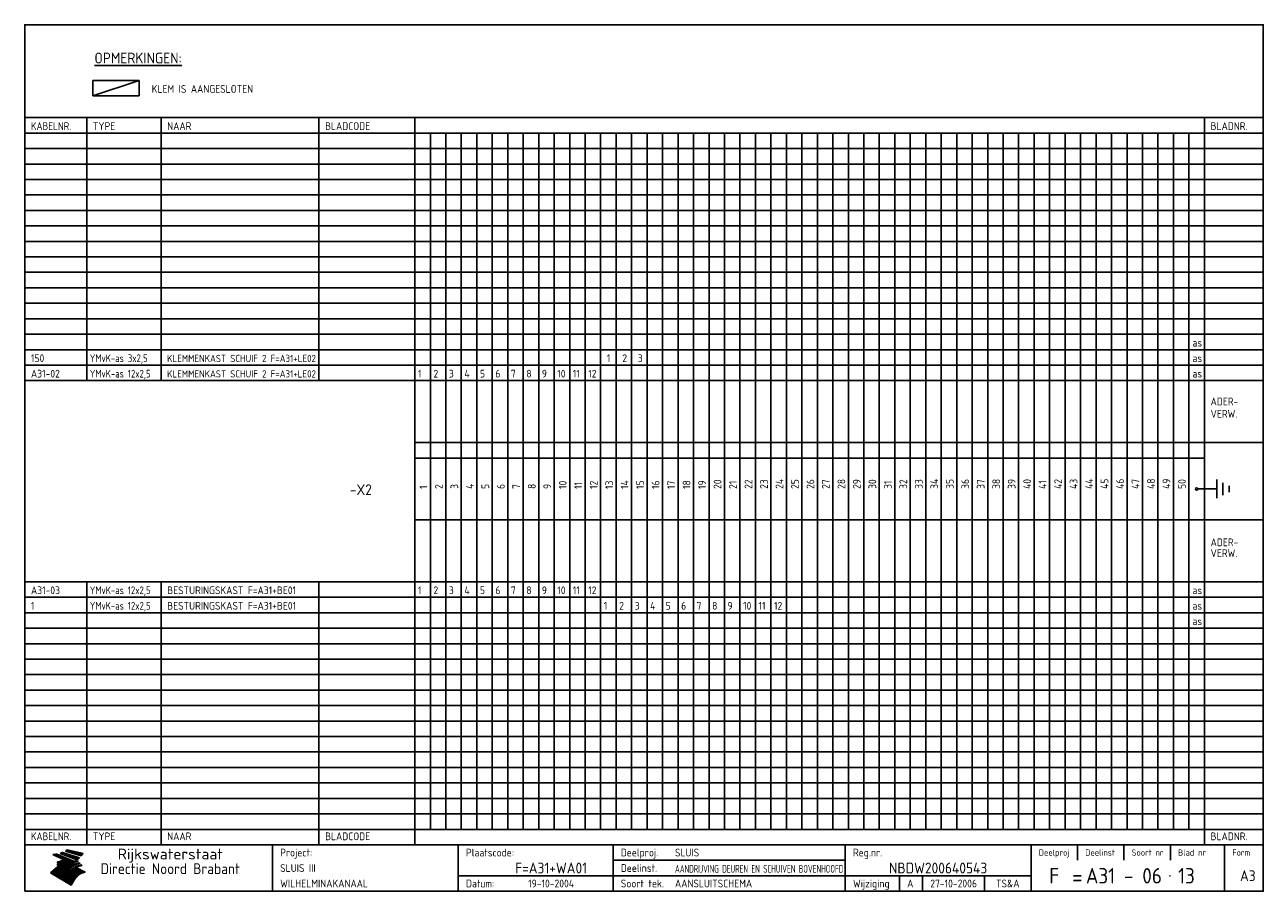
# Model space of a CAD drawing. Extents: x 10 to 410, y 10 to 290.
import ezdxf
from ezdxf.enums import TextEntityAlignment as Align

# ---------------------------------------------------------------- set-up
doc = ezdxf.new("R2010")
doc.units = 0
doc.header["$MEASUREMENT"] = 0
doc.layers.get('0').update_dxf_attribs({"linetype": 'CONTINUOUS'})
for name, color, linetype in [('0-25', 7, 'CONTINUOUS'), ('0-35', 2, 'CONTINUOUS'), ('0-50', 3, 'CONTINUOUS'), ('B-25', 7, 'CONTINUOUS'), ('B-35', 2, 'CONTINUOUS'), ('S-25', 7, 'CONTINUOUS'), ('S-35', 2, 'CONTINUOUS')]:
    doc.layers.add(name, color=color, linetype=linetype)
doc.styles.add('ISO', font='iso.shx')
doc.styles.get("Standard").update_dxf_attribs({"font": 'iso.shx'})

# ---------------------------------------------------------------- blocks, each defined once
blk = doc.blocks.new('rme16')
at = {"layer": '0-25'}
for p, q in [((410, 35), (10, 35)), ((410, 30), (10, 30)), ((350, 25), (350, 20)), ((365, 25), (365, 20)), ((380, 25), (380, 20)), ((200, 20), (275, 20)), ((150, 15), (335, 15)), ((292.5, 15), (292.5, 10)), ((300, 15), (300, 10)), ((320, 15), (320, 10))]:
    blk.add_line(p, q, dxfattribs=at)
at = {"layer": '0-25', "color": 7}
for p, q in [((19.1, 21.89), (25.12, 19)), ((19.1, 21.89), (25.12, 19)), ((19.17, 21.86), (20.7, 21.86)), ((19.29, 21.8), (20.83, 21.8)), ((19.4, 21.75), (20.96, 21.75)), ((19.52, 21.69), (21.09, 21.69)), ((19.64, 21.63), (21.22, 21.63)), ((19.74, 21.92), (20.56, 21.92)), ((19.75, 21.58), (21.36, 21.58)), ((19.87, 21.52), (21.49, 21.52)), ((19.99, 21.47), (21.62, 21.47)), ((20.11, 21.41), (21.75, 21.41)), ((20.22, 21.35), (21.88, 21.35)), ((20.25, 21.97), (20.43, 21.97)), ((20.34, 21.3), (22.02, 21.3)), ((20.38, 21.99), (26.02, 19.59)), ((20.38, 21.99), (26.02, 19.59)), ((20.46, 21.24), (22.15, 21.24)), ((20.57, 21.18), (22.28, 21.18)), ((20.69, 21.13), (22.41, 21.13)), ((20.81, 21.07), (22.55, 21.07)), ((20.92, 21.02), (22.68, 21.02)), ((21.04, 20.96), (22.81, 20.96)), ((21.16, 20.9), (22.94, 20.9)), ((21.27, 20.85), (23.07, 20.85)), ((21.39, 20.79), (23.21, 20.79)), ((21.47, 22.25), (26.83, 20.19)), ((21.47, 22.25), (26.83, 20.19)), ((21.49, 22.25), (23.07, 22.25)), ((21.51, 20.73), (23.34, 20.73)), ((21.6, 22.2), (23.25, 22.2)), ((21.63, 20.68), (23.47, 20.68)), ((21.65, 22.31), (22.89, 22.31)), ((21.74, 20.62), (23.6, 20.62)), ((21.75, 22.14), (23.42, 22.14)), ((21.8, 22.37), (22.71, 22.37)), ((21.86, 20.57), (23.73, 20.57)), ((21.9, 22.08), (23.6, 22.08)), ((21.94, 22.42), (22.53, 22.42)), ((21.98, 20.51), (23.87, 20.51)), ((22.04, 22.03), (23.78, 22.03)), ((22.06, 22.48), (22.36, 22.48)), ((22.09, 20.45), (24, 20.45)), ((22.18, 22.53), (27.65, 20.8)), ((22.18, 22.53), (27.65, 20.8)), ((22.19, 21.97), (23.96, 21.97)), ((22.21, 20.4), (24.13, 20.4)), ((22.33, 20.34), (24.26, 20.34)), ((22.34, 21.92), (24.13, 21.92)), ((22.37, 20), (23.08, 20)), ((22.44, 20.28), (24.4, 20.28)), ((22.48, 21.86), (24.31, 21.86)), ((22.49, 20.06), (23.04, 20.06)), ((22.56, 20.23), (24.53, 20.23)), ((22.61, 20.12), (22.93, 20.12)), ((22.63, 21.8), (24.49, 21.8)), ((22.68, 20.17), (24.66, 20.17)), ((22.71, 20.17), (22.82, 20.17)), ((23.11, 20.02), (22.77, 20.2)), ((23.11, 20.02), (22.77, 20.2)), ((22.78, 21.75), (24.67, 21.75)), ((22.79, 20.12), (24.79, 20.12)), ((22.91, 20.06), (24.92, 20.06)), ((22.92, 21.69), (24.85, 21.69)), ((23.03, 20), (25.06, 20)), ((23.07, 21.63), (25.02, 21.63)), ((23.14, 22.99), (28.22, 21.46)), ((23.14, 22.99), (28.22, 21.46)), ((23.15, 22.98), (25.33, 22.98)), ((23.22, 21.58), (25.2, 21.58)), ((23.23, 23.04), (25.09, 23.04)), ((23.32, 23.1), (24.84, 23.1)), ((23.34, 22.93), (25.57, 22.93)), ((23.36, 21.52), (25.38, 21.52)), ((23.4, 23.15), (24.6, 23.15)), ((23.49, 23.21), (24.36, 23.21)), ((23.51, 21.47), (25.56, 21.47)), ((23.52, 22.87), (25.81, 22.87)), ((23.57, 23.27), (24.12, 23.27)), ((23.64, 23.32), (23.87, 23.32)), ((23.66, 21.41), (25.74, 21.41)), ((23.7, 23.36), (28.82, 22.17)), ((23.7, 23.36), (28.82, 22.17)), ((23.71, 22.82), (26.06, 22.82)), ((23.8, 21.35), (25.91, 21.35)), ((23.9, 22.76), (26.3, 22.76)), ((23.95, 21.3), (26.09, 21.3)), ((24.09, 22.7), (26.54, 22.7)), ((24.09, 21.24), (26.27, 21.24)), ((24.24, 21.18), (26.45, 21.18)), ((24.27, 22.65), (26.78, 22.65)), ((24.39, 21.13), (26.62, 21.13)), ((24.46, 22.59), (27.03, 22.59)), ((24.53, 21.07), (26.8, 21.07)), ((24.65, 22.53), (27.27, 22.53)), ((24.68, 21.02), (26.98, 21.02)), ((24.83, 20.96), (27.16, 20.96)), ((24.84, 22.48), (27.51, 22.48)), ((24.97, 20.9), (27.34, 20.9)), ((25.02, 22.42), (27.75, 22.42)), ((25.12, 20.85), (27.51, 20.85)), ((25.21, 22.37), (28, 22.37)), ((25.27, 20.79), (27.63, 20.79)), ((25.4, 22.31), (28.24, 22.31)), ((25.41, 20.73), (27.57, 20.73)), ((25.56, 20.68), (27.51, 20.68)), ((25.58, 22.25), (28.48, 22.25)), ((25.71, 20.62), (27.44, 20.62)), ((25.77, 22.2), (28.72, 22.2)), ((25.85, 20.57), (27.37, 20.57)), ((25.96, 22.14), (28.79, 22.14)), ((26, 20.51), (27.29, 20.51)), ((26.15, 22.08), (28.75, 22.08)), ((26.15, 20.45), (27.22, 20.45)), ((26.29, 20.4), (27.14, 20.4)), ((26.33, 22.03), (28.71, 22.03)), ((26.44, 20.34), (27.06, 20.34)), ((26.52, 21.97), (28.66, 21.97)), ((26.59, 20.28), (26.97, 20.28)), ((26.71, 21.92), (28.62, 21.92)), ((26.73, 20.23), (26.89, 20.23)), ((26.9, 21.86), (28.57, 21.86)), ((27.08, 21.8), (28.52, 21.8)), ((27.27, 21.75), (28.48, 21.75)), ((27.46, 21.69), (28.43, 21.69)), ((27.65, 21.63), (28.38, 21.63)), ((27.83, 21.58), (28.33, 21.58)), ((28.02, 21.52), (28.28, 21.52)), ((28.21, 21.47), (28.22, 21.47)), ((20.58, 17.88), (18.3, 16)), ((20.58, 17.88), (18.3, 16)), ((24.94, 11.97), (18.3, 16)), ((24.94, 11.97), (18.3, 16)), ((18.31, 16.01), (20.96, 16.01)), ((18.38, 16.07), (21.46, 16.07)), ((18.45, 16.12), (21.88, 16.12)), ((18.52, 16.18), (22.15, 16.18)), ((18.59, 16.23), (22.38, 16.23)), ((18.65, 16.29), (22.58, 16.29)), ((18.72, 16.35), (22.75, 16.35)), ((18.79, 16.4), (22.91, 16.4)), ((18.86, 16.46), (20.6, 16.46)), ((18.93, 16.52), (20.6, 16.52)), ((18.99, 16.57), (20.6, 16.57)), ((19.06, 16.63), (20.6, 16.63)), ((19.13, 16.68), (20.6, 16.68)), ((19.2, 16.74), (20.6, 16.74)), ((19.27, 16.8), (20.6, 16.8)), ((19.33, 16.85), (21.07, 16.85)), ((19.4, 16.91), (21.55, 16.91)), ((19.47, 16.97), (21.88, 16.97)), ((19.54, 17.02), (22.13, 17.02)), ((19.61, 17.08), (22.34, 17.08)), ((19.67, 17.13), (20.6, 17.13)), ((19.74, 17.19), (20.6, 17.19)), ((19.81, 17.25), (20.6, 17.25)), ((19.88, 17.3), (20.6, 17.3)), ((19.95, 17.36), (20.6, 17.36)), ((20.01, 17.42), (20.6, 17.42)), ((20.08, 17.47), (20.93, 17.47)), ((20.15, 17.53), (21.26, 17.53)), ((20.22, 17.58), (21.51, 17.58)), ((20.29, 17.64), (21.72, 17.64)), ((20.35, 17.7), (21.9, 17.7)), ((20.42, 17.75), (22.07, 17.75)), ((20.49, 17.81), (22.22, 17.81)), ((20.56, 17.87), (22.36, 17.87)), ((20.6, 19.11), (20.58, 19.51)), ((20.6, 19.11), (20.58, 19.51)), ((20.58, 19.5), (22.09, 19.5)), ((20.58, 19.44), (21.95, 19.44)), ((20.59, 19.38), (21.79, 19.38)), ((20.59, 19.33), (21.62, 19.33)), ((20.59, 19.27), (21.42, 19.27)), ((20.6, 19.22), (21.2, 19.22)), ((20.6, 19.16), (20.93, 19.16)), ((20.6, 19.11), (20.69, 19.12)), ((20.6, 19.11), (20.69, 19.12)), ((20.6, 18.79), (20.77, 18.81)), ((20.6, 18.79), (20.77, 18.81)), ((20.6, 18.29), (20.6, 18.79)), ((20.6, 18.29), (20.6, 18.79)), ((20.6, 18.77), (22.46, 18.77)), ((20.6, 18.71), (22.33, 18.71)), ((20.6, 18.65), (22.19, 18.65)), ((20.6, 18.6), (22.04, 18.6)), ((20.6, 18.54), (21.87, 18.54)), ((20.6, 18.48), (21.68, 18.48)), ((20.6, 18.43), (21.46, 18.43)), ((20.6, 18.37), (21.21, 18.37)), ((20.6, 18.29), (20.88, 18.32)), ((20.6, 18.29), (20.88, 18.32)), ((20.6, 18.32), (20.87, 18.32)), ((20.6, 17.88), (20.86, 17.91)), ((20.6, 17.88), (20.86, 17.91)), ((20.6, 17.43), (20.97, 17.48)), ((20.6, 17.43), (20.97, 17.48)), ((20.6, 17.43), (20.6, 17.09)), ((20.6, 17.43), (20.6, 17.09)), ((20.6, 17.09), (21.26, 17.16)), ((20.6, 17.09), (21.26, 17.16)), ((20.6, 16.8), (21.37, 16.89)), ((20.6, 16.8), (21.37, 16.89)), ((20.6, 16.8), (20.6, 16.45)), ((20.6, 16.8), (20.6, 16.45)), ((20.6, 16.45), (21.56, 16.56)), ((20.6, 16.45), (21.56, 16.56)), ((20.6, 15.97), (21.67, 16.09)), ((20.6, 15.97), (21.67, 16.09)), ((20.7, 16.46), (23.06, 16.46)), ((20.9, 19.55), (22.23, 19.55)), ((20.9, 18.82), (22.59, 18.82)), ((20.98, 17.92), (22.5, 17.92)), ((21.02, 17.13), (22.53, 17.13)), ((21.19, 19.61), (22.35, 19.61)), ((21.2, 16.52), (23.2, 16.52)), ((21.32, 18.88), (22.71, 18.88)), ((21.32, 17.98), (22.62, 17.98)), ((21.42, 19.67), (22.47, 19.67)), ((21.47, 17.19), (22.7, 17.19)), ((21.59, 18.03), (22.74, 18.03)), ((21.61, 18.93), (22.82, 18.93)), ((21.62, 19.72), (22.59, 19.72)), ((21.72, 16.57), (23.32, 16.57)), ((21.77, 17.25), (22.85, 17.25)), ((21.8, 19.78), (22.69, 19.78)), ((21.8, 18.09), (22.85, 18.09)), ((21.84, 18.99), (22.92, 18.99)), ((21.96, 19.83), (22.79, 19.83)), ((21.99, 18.15), (22.95, 18.15)), ((22.01, 17.3), (22.99, 17.3)), ((22.03, 19.05), (23.03, 19.05)), ((22.1, 16.63), (23.44, 16.63)), ((22.11, 19.89), (22.89, 19.89)), ((22.16, 18.2), (23.05, 18.2)), ((22.21, 19.1), (23.12, 19.1)), ((22.21, 17.36), (23.12, 17.36)), ((22.24, 19.95), (22.99, 19.95)), ((22.31, 18.26), (23.15, 18.26)), ((22.36, 19.16), (23.22, 19.16)), ((22.38, 16.68), (23.56, 16.68)), ((22.39, 17.42), (23.24, 17.42)), ((22.45, 18.32), (23.24, 18.32)), ((22.51, 19.22), (23.3, 19.22)), ((22.56, 17.47), (23.36, 17.47)), ((22.59, 18.37), (23.33, 18.37)), ((22.6, 16.74), (23.66, 16.74)), ((22.64, 19.27), (23.39, 19.27)), ((22.71, 18.43), (23.42, 18.43)), ((22.71, 17.53), (23.47, 17.53)), ((22.77, 19.33), (23.47, 19.33)), ((22.79, 16.8), (23.77, 16.8)), ((22.83, 18.48), (23.5, 18.48)), ((22.84, 17.58), (23.57, 17.58)), ((22.89, 19.38), (23.55, 19.38)), ((22.94, 18.54), (23.58, 18.54)), ((22.96, 16.85), (23.86, 16.85)), ((22.97, 17.64), (23.67, 17.64)), ((23, 19.44), (23.63, 19.44)), ((23.04, 18.6), (23.66, 18.6)), ((23.1, 19.5), (23.72, 19.5)), ((23.1, 17.7), (23.77, 17.7)), ((23.12, 16.91), (23.96, 16.91)), ((23.14, 18.65), (23.74, 18.65)), ((23.15, 19.95), (25.19, 19.95)), ((23.21, 19.55), (23.8, 19.55)), ((23.21, 17.75), (23.86, 17.75)), ((23.21, 16.01), (28.9, 16.01)), ((23.24, 18.71), (23.82, 18.71)), ((23.26, 19.89), (25.32, 19.89)), ((23.26, 16.97), (24.05, 16.97)), ((23.3, 19.61), (23.88, 19.61)), ((23.32, 17.81), (23.95, 17.81)), ((23.33, 18.77), (23.91, 18.77)), ((23.37, 16.07), (29.08, 16.07)), ((23.38, 19.83), (25.45, 19.83)), ((23.39, 19.67), (23.81, 19.67)), ((23.39, 17.02), (24.14, 17.02)), ((23.42, 18.82), (23.99, 18.82)), ((23.42, 17.87), (24.03, 17.87)), ((23.45, 19.7), (23.58, 19.79)), ((23.45, 19.7), (23.58, 19.79)), ((23.48, 19.72), (23.7, 19.72)), ((23.5, 19.78), (25.58, 19.78)), ((23.51, 18.88), (24.07, 18.88)), ((23.51, 16.12), (29.27, 16.12)), ((23.52, 17.92), (24.11, 17.92)), ((23.52, 17.08), (24.22, 17.08)), ((23.54, 18.9), (24.3, 19.42)), ((23.54, 18.9), (24.3, 19.42)), ((23.56, 19.78), (23.59, 19.78)), ((23.56, 19.39), (23.9, 19.62)), ((23.56, 19.39), (23.9, 19.62)), ((23.58, 19.79), (23.9, 19.62)), ((23.58, 19.79), (23.9, 19.62)), ((23.59, 18.93), (24.15, 18.93)), ((23.61, 19.72), (25.72, 19.72)), ((23.62, 17.98), (24.2, 17.98)), ((23.63, 17.13), (24.3, 17.13)), ((23.65, 18.59), (24.62, 19.25)), ((23.65, 18.59), (24.62, 19.25)), ((29.41, 16.17), (23.65, 16.17)), ((23.67, 18.99), (24.23, 18.99)), ((23.71, 18.03), (24.28, 18.03)), ((23.73, 19.67), (25.85, 19.67)), ((23.75, 19.05), (24.32, 19.05)), ((23.75, 17.19), (24.38, 17.19)), ((23.77, 16.23), (29.47, 16.23)), ((23.79, 18.09), (24.36, 18.09)), ((23.83, 19.1), (24.4, 19.1)), ((23.85, 19.61), (25.98, 19.61)), ((23.85, 17.25), (24.46, 17.25)), ((23.88, 18.15), (24.44, 18.15)), ((23.89, 16.29), (29.36, 16.29)), ((23.92, 19.16), (24.48, 19.16)), ((23.94, 18.19), (25.23, 19.07)), ((23.94, 18.19), (25.23, 19.07)), ((23.95, 17.3), (24.55, 17.3)), ((23.96, 19.55), (25.96, 19.55)), ((23.96, 18.2), (24.53, 18.2)), ((24, 19.22), (24.56, 19.22)), ((24, 16.35), (29.24, 16.35)), ((24.04, 18.26), (24.61, 18.26)), ((24.05, 17.36), (24.63, 17.36)), ((24.06, 17.88), (25.34, 18.76)), ((24.06, 17.88), (25.34, 18.76)), ((24.08, 19.5), (25.88, 19.5)), ((24.08, 19.27), (24.58, 19.27)), ((24.11, 16.4), (29.13, 16.4)), ((24.13, 18.32), (24.69, 18.32)), ((24.14, 17.42), (24.71, 17.42)), ((24.16, 19.33), (24.47, 19.33)), ((24.2, 19.44), (25.79, 19.44)), ((24.21, 18.37), (24.77, 18.37)), ((24.21, 16.46), (29.02, 16.46)), ((24.23, 17.47), (24.79, 17.47)), ((24.24, 17.48), (25.52, 18.36)), ((24.24, 17.48), (25.52, 18.36)), ((24.25, 19.38), (24.36, 19.38)), ((24.29, 18.43), (24.85, 18.43)), ((24.3, 19.42), (24.62, 19.25)), ((24.3, 19.42), (24.62, 19.25)), ((24.31, 19.38), (25.71, 19.38)), ((24.31, 17.53), (24.87, 17.53)), ((24.31, 16.52), (28.91, 16.52)), ((24.35, 17.17), (25.64, 18.05)), ((24.35, 17.17), (25.64, 18.05)), ((24.37, 18.48), (24.94, 18.48)), ((24.39, 17.58), (24.96, 17.58)), ((24.4, 16.57), (28.79, 16.57)), ((24.43, 19.33), (25.62, 19.33)), ((24.45, 18.54), (25.02, 18.54)), ((24.47, 17.64), (25.04, 17.64)), ((24.49, 16.63), (28.68, 16.63)), ((24.54, 18.6), (25.1, 18.6)), ((24.55, 19.27), (25.54, 19.27)), ((24.56, 17.7), (25.12, 17.7)), ((24.57, 16.68), (28.57, 16.68)), ((24.62, 18.65), (25.18, 18.65)), ((24.63, 16.72), (25.91, 17.6)), ((24.63, 16.72), (25.91, 17.6)), ((24.64, 17.75), (25.2, 17.75)), ((24.66, 16.74), (28.45, 16.74)), ((24.67, 19.22), (25.45, 19.22)), ((24.7, 18.71), (25.27, 18.71)), ((24.72, 17.81), (25.29, 17.81)), ((24.74, 16.8), (28.34, 16.8)), ((24.78, 19.16), (25.37, 19.16)), ((24.78, 18.77), (25.34, 18.77)), ((24.8, 17.87), (25.37, 17.87)), ((24.82, 16.85), (28.23, 16.85)), ((24.87, 18.82), (25.4, 18.82)), ((24.89, 17.92), (25.45, 17.92)), ((24.9, 19.1), (25.28, 19.1)), ((24.9, 16.91), (28.11, 16.91)), ((24.95, 18.88), (25.45, 18.88)), ((24.97, 17.98), (25.53, 17.98)), ((24.99, 16.97), (28, 16.97)), ((25.02, 19.05), (25.2, 19.05)), ((25.03, 18.93), (25.51, 18.93)), ((25.05, 18.03), (25.61, 18.03)), ((25.07, 17.02), (27.89, 17.02)), ((25.11, 18.99), (25.57, 18.99)), ((26.02, 19.59), (25.12, 19)), ((26.02, 19.59), (25.12, 19)), ((25.13, 18.09), (25.68, 18.09)), ((25.15, 17.08), (27.77, 17.08)), ((25.19, 19.05), (25.63, 19.05)), ((25.21, 18.15), (25.75, 18.15)), ((25.23, 17.13), (27.66, 17.13)), ((25.26, 19.1), (25.7, 19.1)), ((25.3, 18.2), (25.82, 18.2)), ((25.31, 17.19), (27.55, 17.19)), ((25.33, 19.16), (25.77, 19.16)), ((25.38, 18.26), (25.89, 18.26)), ((25.39, 19.22), (25.85, 19.22)), ((25.4, 17.25), (27.43, 17.25)), ((25.46, 18.32), (25.97, 18.32)), ((25.47, 19.27), (25.93, 19.27)), ((25.48, 17.3), (27.32, 17.3)), ((25.54, 19.33), (26.03, 19.33)), ((25.54, 18.37), (26.06, 18.37)), ((25.56, 17.36), (27.21, 17.36)), ((25.62, 18.43), (26.14, 18.43)), ((25.63, 19.38), (26.13, 19.38)), ((25.64, 17.42), (27.1, 17.42)), ((25.7, 18.48), (26.24, 18.48)), ((25.72, 19.44), (26.24, 19.44)), ((25.73, 17.47), (26.98, 17.47)), ((25.79, 18.54), (26.34, 18.54)), ((25.81, 17.53), (26.87, 17.53)), ((25.82, 19.5), (26.36, 19.5)), ((25.89, 18.6), (26.46, 18.6)), ((25.89, 17.58), (26.76, 17.58)), ((25.93, 19.55), (26.53, 19.55)), ((25.96, 17.64), (26.64, 17.64)), ((25.99, 18.65), (26.58, 18.65)), ((26.04, 17.7), (26.59, 17.7)), ((26.06, 19.61), (26.85, 19.61)), ((26.1, 18.71), (26.72, 18.71)), ((26.12, 17.75), (26.67, 17.75)), ((26.2, 17.81), (26.76, 17.81)), ((26.21, 19.67), (27.23, 19.67)), ((26.23, 18.77), (26.89, 18.77)), ((26.29, 17.87), (26.86, 17.87)), ((26.37, 18.82), (27.09, 18.82)), ((26.39, 17.92), (26.97, 17.92)), ((26.44, 19.72), (27.18, 19.72)), ((26.49, 17.98), (27.09, 17.98)), ((26.53, 18.88), (27.34, 18.88)), ((26.56, 17.68), (29.54, 16.2)), ((26.56, 17.68), (29.54, 16.2)), ((26.6, 18.03), (27.22, 18.03)), ((26.72, 18.09), (27.38, 18.09)), ((26.73, 18.93), (27.66, 18.93)), ((26.85, 18.15), (27.56, 18.15)), ((26.99, 18.99), (27.9, 18.99)), ((27, 18.2), (27.8, 18.2)), ((27.13, 19.78), (27.25, 19.64)), ((27.13, 19.78), (27.25, 19.64)), ((27.18, 18.26), (28.13, 18.26)), ((27.26, 19.05), (27.84, 19.05)), ((27.39, 18.32), (28.47, 18.32)), ((27.7, 18.37), (28.49, 18.37)), ((27.78, 19.1), (27.93, 18.96)), ((27.78, 19.1), (27.93, 18.96)), ((28, 18.43), (28.44, 18.43)), ((28.29, 15.83), (29.54, 16.2)), ((28.29, 15.83), (29.54, 16.2)), ((28.39, 18.48), (28.54, 18.32)), ((28.39, 18.48), (28.54, 18.32)), ((29.54, 16.2), (29.45, 16.17)), ((29.54, 16.2), (29.45, 16.17)), ((29.46, 16.18), (29.47, 16.18)), ((18.38, 15.95), (20.6, 15.95)), ((18.47, 15.9), (20.6, 15.9)), ((18.57, 15.84), (20.6, 15.84)), ((18.66, 15.78), (20.6, 15.78)), ((18.75, 15.73), (20.6, 15.73)), ((18.85, 15.67), (20.6, 15.67)), ((18.94, 15.62), (20.6, 15.62)), ((19.03, 15.56), (27.83, 15.56)), ((19.12, 15.5), (27.75, 15.5)), ((19.22, 15.45), (27.66, 15.45)), ((19.31, 15.39), (27.58, 15.39)), ((19.4, 15.33), (27.5, 15.33)), ((19.49, 15.28), (27.43, 15.28)), ((19.59, 15.22), (27.36, 15.22)), ((19.68, 15.17), (27.29, 15.17)), ((19.77, 15.11), (27.22, 15.11)), ((19.86, 15.05), (27.15, 15.05)), ((19.96, 15), (27.09, 15)), ((20.05, 14.94), (27.02, 14.94)), ((20.14, 14.88), (26.96, 14.88)), ((20.24, 14.83), (26.9, 14.83)), ((20.33, 14.77), (26.84, 14.77)), ((20.42, 14.72), (26.79, 14.72)), ((20.51, 14.66), (26.73, 14.66)), ((20.6, 15.97), (20.6, 15.58)), ((20.6, 15.97), (20.6, 15.58)), ((20.6, 15.58), (21.95, 15.73)), ((20.6, 15.58), (21.95, 15.73)), ((20.61, 14.6), (26.68, 14.6)), ((20.7, 14.55), (26.62, 14.55)), ((20.79, 14.49), (26.57, 14.49)), ((20.88, 14.43), (26.52, 14.43)), ((20.94, 15.62), (27.92, 15.62)), ((20.98, 14.38), (26.47, 14.38)), ((21.07, 14.32), (26.42, 14.32)), ((21.16, 14.27), (26.38, 14.27)), ((21.25, 14.21), (26.33, 14.21)), ((21.35, 14.15), (26.29, 14.15)), ((21.44, 14.1), (26.24, 14.1)), ((21.45, 15.67), (28.01, 15.67)), ((21.53, 14.04), (26.2, 14.04)), ((21.63, 13.98), (26.16, 13.98)), ((21.72, 13.93), (26.12, 13.93)), ((21.81, 13.87), (26.08, 13.87)), ((21.9, 13.82), (26.04, 13.82)), ((21.96, 15.73), (28.11, 15.73)), ((22, 13.76), (26, 13.76)), ((22.09, 13.7), (25.96, 13.7)), ((22.18, 13.65), (25.93, 13.65)), ((22.27, 13.59), (25.89, 13.59)), ((22.34, 15.78), (28.21, 15.78)), ((22.37, 13.53), (25.86, 13.53)), ((22.46, 13.48), (25.82, 13.48)), ((22.55, 13.42), (25.79, 13.42)), ((22.62, 15.84), (28.33, 15.84)), ((22.65, 13.37), (25.76, 13.37)), ((22.74, 13.31), (25.73, 13.31)), ((22.83, 13.25), (25.69, 13.25)), ((22.84, 15.9), (28.52, 15.9)), ((22.92, 13.2), (25.66, 13.2)), ((23.02, 13.14), (25.63, 13.14)), ((23.04, 15.95), (28.71, 15.95)), ((23.11, 13.08), (25.59, 13.08)), ((23.2, 13.03), (25.56, 13.03)), ((23.29, 12.97), (25.53, 12.97)), ((23.39, 12.92), (25.5, 12.92)), ((23.48, 12.86), (25.46, 12.86)), ((23.57, 12.8), (25.43, 12.8)), ((23.66, 12.75), (25.4, 12.75)), ((23.76, 12.69), (25.36, 12.69)), ((23.85, 12.63), (25.33, 12.63)), ((23.94, 12.58), (25.3, 12.58)), ((24.04, 12.52), (25.26, 12.52)), ((24.13, 12.47), (25.23, 12.47)), ((24.22, 12.41), (25.2, 12.41)), ((24.31, 12.35), (25.17, 12.35)), ((24.41, 12.3), (25.13, 12.3)), ((24.5, 12.24), (25.1, 12.24)), ((24.59, 12.18), (25.07, 12.18)), ((24.68, 12.13), (25.03, 12.13)), ((24.78, 12.07), (25, 12.07)), ((24.87, 12.02), (24.97, 12.02)), ((24.94, 11.97), (25.81, 13.45)), ((24.94, 11.97), (25.81, 13.45))]:
    blk.add_line(p, q, dxfattribs=at)
for centre, radius, start, end in [((19.15, 29.7), 7.8, 269.6055, 279.0886), ((19.15, 29.7), 7.8, 269.6055, 279.0886), ((19.93, 25.38), 5.91, 276.3402, 298.7463), ((19.93, 25.38), 5.91, 276.3402, 298.7463), ((19.84, 25.09), 6.03, 278.129, 302.868), ((19.84, 25.09), 6.03, 278.129, 302.868), ((19.84, 27.26), 5.27, 288.0217, 296.3084), ((19.84, 27.26), 5.27, 288.0217, 296.3084), ((20.49, 27.56), 5.28, 300.0654, 307.393), ((20.49, 27.56), 5.28, 300.0654, 307.393), ((24.11, 24.7), 5.26, 301.1147, 312.2814), ((24.11, 24.7), 5.26, 301.1147, 312.2814), ((21.95, 27.32), 8.59, 316.9248, 323.1399), ((21.95, 27.32), 8.59, 316.9248, 323.1399), ((20.21, 23.78), 5.91, 273.6149, 304.3803), ((20.21, 23.78), 5.91, 273.6149, 304.3803), ((20.35, 24.56), 5.76, 274.164, 302.5474), ((20.35, 24.56), 5.76, 274.164, 302.5474), ((20.05, 24.28), 6.02, 277.9472, 305.7139), ((20.05, 24.28), 6.02, 277.9472, 305.7139), ((20.04, 23.49), 6.09, 278.8115, 306.4242), ((20.04, 23.49), 6.09, 278.8115, 306.4242), ((20.53, 23.07), 5.96, 277.0519, 304.973), ((20.53, 23.07), 5.96, 277.0519, 304.973), ((20.72, 22.76), 5.91, 276.3402, 304.3803), ((20.72, 22.76), 5.91, 276.3402, 304.3803), ((21.06, 22.34), 5.81, 274.9043, 303.1745), ((21.06, 22.34), 5.81, 274.9043, 303.1745), ((20.82, 22.06), 6.04, 278.1111, 305.8489), ((20.82, 22.06), 6.04, 278.1111, 305.8489), ((21.3, 21.6), 5.91, 276.3402, 304.3803), ((21.3, 21.6), 5.91, 276.3402, 304.3803), ((27.05, 17.17), 2.63, 107.4286, 133.7799), ((27.05, 17.17), 2.63, 107.4286, 133.7799), ((27.45, 16.91), 2.81, 110.4143, 138.7411), ((27.45, 16.91), 2.81, 110.4143, 138.7411), ((27.57, 15.64), 3.4, 98.1566, 126.9045), ((27.57, 15.64), 3.4, 98.1566, 126.9045), ((27.91, 15.54), 3.39, 100.5835, 132.088), ((27.91, 15.54), 3.39, 100.5835, 132.088), ((28.21, 14.74), 3.67, 95.7581, 128.7216), ((28.21, 14.74), 3.67, 95.7581, 128.7216), ((27.01, 16.84), 2.93, 87.7348, 104.8316), ((27.01, 16.84), 2.93, 87.7348, 104.8316), ((27.37, 15.71), 3.93, 91.7838, 103.2817), ((27.37, 15.71), 3.93, 91.7838, 103.2817), ((28.4, 15.05), 3.21, 96.3886, 125.0052), ((28.4, 15.05), 3.21, 96.3886, 125.0052), ((27.82, 16.31), 2.8, 90.634, 105.1984), ((27.82, 16.31), 2.8, 90.634, 105.1984), ((28.19, 15.04), 3.93, 93.8342, 103.2817), ((28.19, 15.04), 3.93, 93.8342, 103.2817), ((28.58, 15.69), 2.8, 93.8141, 105.1984), ((28.58, 15.69), 2.8, 93.8141, 105.1984), ((28.95, 14.41), 3.93, 96.0135, 103.2817), ((28.95, 14.41), 3.93, 96.0135, 103.2817), ((31.24, 10.26), 6.3, 117.9568, 149.6251), ((31.24, 10.26), 6.3, 117.9568, 149.6251)]:
    blk.add_arc(centre, radius, start, end, dxfattribs=at)
at = {"layer": '0-35'}
for p, q in [((90, 25), (90, 10)), ((150, 25), (150, 10)), ((200, 25), (200, 10)), ((275, 25), (275, 10)), ((335, 25), (335, 10)), ((397.5, 25), (397.5, 10))]:
    blk.add_line(p, q, dxfattribs=at)
at = {"layer": '0-50'}
for p, q in [((10, 25), (410, 25)), ((348.75, 15), (351.25, 15)), ((348.75, 13.5), (351.25, 13.5))]:
    blk.add_line(p, q, dxfattribs=at)
blk.add_lwpolyline([(10, 10), (410, 10), (410, 290), (10, 290)], close=True, dxfattribs=at)
at = {"layer": '0-50', "const_width": 0.25}
blk.add_lwpolyline([(379.75, 15, 1), (380, 15, 1)], format="xyb", close=True, dxfattribs=at)
at = {"layer": '0-25', "style": 'ISO'}
for s, height, p in [('Project:', 2.5, (92.5, 22.5)), ('Plaatscode:', 2.5, (152.5, 22.5)), ('Deelproj.', 2.5, (202.5, 22.5)), ('Reg.nr.', 2.5, (277.5, 22.5)), ('Deelproj', 2, (337.5, 22.5)), ('Deelinst', 2, (352.5, 22.5)), ('Soort nr', 2, (367.5, 22.5)), ('Blad nr', 2, (382.5, 22.5)), ('Form', 2, (400, 22.5)), ('Deelinst.', 2.5, (202.5, 17.5)), ('Datum:', 2.5, (152.5, 12.5)), ('Soort tek.', 2.5, (202.5, 12.5)), ('Wijziging', 2.5, (277.5, 12.5))]:
    blk.add_text(s, height=height, dxfattribs=at).set_placement(p, align=Align.MIDDLE_LEFT)
for tag, height, p in [('N', 2.5, (220, 22.5)), ('B', 2.5, (92.5, 17.5)), ('P', 1.8, (220, 17.5)), ('C', 2.5, (92.5, 12.5)), ('U', 2.5, (220, 12.5)), ('REV', 2.5, (295, 12.5))]:
    blk.add_attdef(tag, text='', height=height, dxfattribs=at).set_placement(p, align=Align.MIDDLE_LEFT)
for tag, p in [('W', (180, 12.5)), ('Z', (310, 12.5)), ('Y', (327.5, 12.5))]:
    blk.add_attdef(tag, text='', height=2.5, dxfattribs=at).set_placement(p, align=Align.MIDDLE)
at = {"layer": '0-35', "style": 'ISO', "width": 1.182609}
blk.add_text('Rijkswaterstaat', height=3.5, dxfattribs=at).set_placement((40, 20.28), (74, 20.28), align=Align.FIT)
at = {"layer": '0-35', "color": 2, "style": 'ISO', "width": 1.016949}
blk.add_text('Directie Noord Brabant', height=3.5, dxfattribs=at).set_placement((34.5, 15.53), (79.5, 15.53), align=Align.FIT)
at = {"layer": '0-35', "style": 'ISO'}
blk.add_attdef('X', text='', height=3.5, dxfattribs=at).set_placement((180, 17.5), align=Align.MIDDLE_CENTER)
blk.add_attdef('RNR', text='', height=3.5, dxfattribs=at).set_placement((305, 17.5), align=Align.MIDDLE)
blk.add_attdef('FORM', text='', height=3.5, dxfattribs=at).set_placement((402.5, 15), align=Align.MIDDLE_LEFT)
at = {"layer": '0-50', "style": 'ISO'}
for tag, p in [('M', (342.5, 15)), ('O', (365, 15))]:
    blk.add_attdef(tag, text='', height=5, dxfattribs=at).set_placement(p, align=Align.MIDDLE)
blk.add_attdef('Q', text='', height=5, dxfattribs=at).set_placement((382.5, 15), align=Align.MIDDLE_LEFT)

msp = doc.modelspace()

# ---------------------------------------------------------------- linework, layer by layer
for p, q in [((136, 150), (391, 150)), ((10, 30), (10, 25)), ((30, 25), (10, 25))]:
    msp.add_line(p, q)
at = {"layer": 'S-25'}
for p, q in [((32, 272), (32, 267)), ((47, 272), (32, 272)), ((32, 267), (47, 272)), ((47, 267), (47, 272)), ((32, 267), (47, 267)), ((10, 260), (410, 260)), ((10, 255), (410, 255)), ((141, 255), (141, 175)), ((146, 255), (146, 175)), ((151, 255), (151, 175)), ((156, 255), (156, 175)), ((161, 255), (161, 30)), ((166, 255), (166, 175)), ((171, 255), (171, 175)), ((176, 255), (176, 175)), ((181, 255), (181, 175)), ((186, 255), (186, 30)), ((191, 255), (191, 175)), ((196, 255), (196, 175)), ((201, 255), (201, 175)), ((206, 255), (206, 175)), ((211, 255), (211, 30)), ((216, 255), (216, 175)), ((221, 255), (221, 175)), ((226, 255), (226, 175)), ((231, 255), (231, 175)), ((236, 255), (236, 30)), ((241, 255), (241, 175)), ((246, 255), (246, 175)), ((251, 255), (251, 175)), ((256, 255), (256, 175)), ((261, 255), (261, 30)), ((266, 255), (266, 175)), ((271, 255), (271, 175)), ((276, 255), (276, 175)), ((281, 255), (281, 175)), ((286, 255), (286, 30)), ((291, 255), (291, 175)), ((296, 255), (296, 175)), ((301, 255), (301, 175)), ((306, 255), (306, 175)), ((311, 255), (311, 30)), ((316, 255), (316, 175)), ((321, 255), (321, 175)), ((326, 255), (326, 175)), ((331, 255), (331, 175)), ((336, 255), (336, 30)), ((341, 255), (341, 175)), ((346, 255), (346, 175)), ((351, 255), (351, 175)), ((356, 255), (356, 175)), ((361, 255), (361, 30)), ((366, 255), (366, 175)), ((371, 255), (371, 175)), ((376, 255), (376, 175)), ((381, 255), (381, 175)), ((386, 255), (386, 30)), ((10, 250), (410, 250)), ((10, 245), (410, 245)), ((10, 240), (410, 240)), ((10, 235), (410, 235)), ((10, 230), (410, 230)), ((10, 225), (410, 225)), ((10, 220), (410, 220)), ((10, 215), (410, 215)), ((10, 210), (410, 210)), ((10, 205), (410, 205)), ((10, 200), (410, 200)), ((10, 195), (410, 195)), ((10, 190), (410, 190)), ((10, 185), (410, 185)), ((10, 180), (410, 180)), ((10, 175), (410, 175)), ((141, 175), (141, 110)), ((146, 175), (146, 110)), ((151, 175), (151, 110)), ((156, 175), (156, 110)), ((166, 175), (166, 110)), ((171, 175), (171, 110)), ((176, 175), (176, 110)), ((181, 175), (181, 110)), ((191, 175), (191, 110)), ((196, 175), (196, 110)), ((201, 175), (201, 110)), ((206, 175), (206, 110)), ((216, 175), (216, 110)), ((221, 175), (221, 110)), ((226, 175), (226, 110)), ((231, 175), (231, 110)), ((241, 175), (241, 110)), ((246, 175), (246, 110)), ((251, 175), (251, 110)), ((256, 175), (256, 110)), ((266, 175), (266, 110)), ((271, 175), (271, 110)), ((276, 175), (276, 110)), ((281, 175), (281, 110)), ((291, 175), (291, 110)), ((296, 175), (296, 110)), ((301, 175), (301, 110)), ((306, 175), (306, 110)), ((316, 175), (316, 110)), ((321, 175), (321, 110)), ((326, 175), (326, 110)), ((331, 175), (331, 110)), ((341, 175), (341, 110)), ((346, 175), (346, 110)), ((351, 175), (351, 110)), ((356, 175), (356, 110)), ((366, 175), (366, 110)), ((371, 175), (371, 110)), ((376, 175), (376, 110)), ((381, 175), (381, 110)), ((389, 140), (395, 140)), ((395, 143), (395, 137)), ((397, 142), (397, 138)), ((399, 141), (399, 139)), ((10, 110), (410, 110)), ((141, 110), (141, 30)), ((146, 110), (146, 30)), ((151, 110), (151, 30)), ((156, 110), (156, 30)), ((166, 110), (166, 30)), ((171, 110), (171, 30)), ((176, 110), (176, 30)), ((181, 110), (181, 30)), ((191, 110), (191, 30)), ((196, 110), (196, 30)), ((201, 110), (201, 30)), ((206, 110), (206, 30)), ((216, 110), (216, 30)), ((221, 110), (221, 30)), ((226, 110), (226, 30)), ((231, 110), (231, 30)), ((241, 110), (241, 30)), ((246, 110), (246, 30)), ((251, 110), (251, 30)), ((256, 110), (256, 30)), ((266, 110), (266, 30)), ((271, 110), (271, 30)), ((276, 110), (276, 30)), ((281, 110), (281, 30)), ((291, 110), (291, 30)), ((296, 110), (296, 30)), ((301, 110), (301, 30)), ((306, 110), (306, 30)), ((316, 110), (316, 30)), ((321, 110), (321, 30)), ((326, 110), (326, 30)), ((331, 110), (331, 30)), ((341, 110), (341, 30)), ((346, 110), (346, 30)), ((351, 110), (351, 30)), ((356, 110), (356, 30)), ((366, 110), (366, 30)), ((371, 110), (371, 30)), ((376, 110), (376, 30)), ((381, 110), (381, 30)), ((10, 105), (410, 105)), ((10, 100), (410, 100)), ((10, 95), (410, 95)), ((10, 90), (410, 90)), ((10, 85), (410, 85)), ((10, 80), (410, 80)), ((10, 75), (410, 75)), ((10, 70), (410, 70)), ((10, 65), (410, 65)), ((10, 60), (410, 60)), ((10, 55), (410, 55)), ((10, 50), (410, 50)), ((10, 45), (410, 45)), ((10, 40), (410, 40)), ((10, 35), (410, 35)), ((10, 30), (410, 30))]:
    msp.add_line(p, q, dxfattribs=at)
for start, end in [(0, 180), (180, 0)]:
    msp.add_arc((388.5, 140), 0.375, start, end, dxfattribs=at)
at = {"layer": 'S-35'}
for p, q in [((30, 260), (30, 175)), ((54, 260), (54, 175)), ((105, 260), (105, 175)), ((136, 260), (136, 25)), ((391, 260), (391, 25)), ((136, 155), (410, 155)), ((136, 130), (410, 130)), ((30, 110), (30, 25)), ((54, 110), (54, 25)), ((105, 110), (105, 25))]:
    msp.add_line(p, q, dxfattribs=at)

# ---------------------------------------------------------------- block references
ref = msp.add_blockref('rme16', (0, 0))
ref.add_attrib('B', 'SLUIS III', dxfattribs={"layer": '0-25', "height": 2.5, "style": 'ISO'}).set_placement((92.5, 17.5), align=Align.MIDDLE_LEFT)
ref.add_attrib('C', 'WILHELMINAKANAAL', dxfattribs={"layer": '0-25', "height": 2.5, "style": 'ISO'}).set_placement((92.5, 12.5), align=Align.MIDDLE_LEFT)
ref.add_attrib('N', 'SLUIS', dxfattribs={"layer": '0-25', "height": 2.5, "style": 'ISO'}).set_placement((220, 22.5), align=Align.MIDDLE_LEFT)
ref.add_attrib('U', 'AANSLUITSCHEMA', dxfattribs={"layer": '0-25', "height": 2.5, "style": 'ISO'}).set_placement((220, 12.5), align=Align.MIDDLE_LEFT)
ref.add_attrib('M', 'F', dxfattribs={"layer": '0-50', "height": 5, "style": 'ISO'}).set_placement((342.5, 15), align=Align.MIDDLE)
ref.add_attrib('O', 'A31 - 06', dxfattribs={"layer": '0-50', "height": 5, "style": 'ISO'}).set_placement((365, 15), align=Align.MIDDLE)
ref.add_attrib('Q', '13', dxfattribs={"layer": '0-50', "height": 5, "style": 'ISO'}).set_placement((382.5, 15), align=Align.MIDDLE_LEFT)
ref.add_attrib('X', 'F=A31+WA01', dxfattribs={"layer": '0-35', "height": 3.5, "style": 'ISO'}).set_placement((180, 17.5), align=Align.MIDDLE_CENTER)
ref.add_attrib('RNR', 'NBDW200640543', dxfattribs={"layer": '0-35', "height": 3.5, "style": 'ISO'}).set_placement((305, 17.5), align=Align.MIDDLE)
ref.add_attrib('W', '19-10-2004', dxfattribs={"layer": '0-25', "height": 2.5, "style": 'ISO'}).set_placement((180, 12.5), align=Align.MIDDLE)
ref.add_attrib('FORM', 'A3', dxfattribs={"layer": '0-35', "height": 3.5, "style": 'ISO'}).set_placement((402.5, 15), align=Align.MIDDLE_LEFT)
ref.add_attrib('REV', 'A', dxfattribs={"layer": '0-25', "height": 2.5, "style": 'ISO'}).set_placement((295, 12.5), align=Align.MIDDLE_LEFT)
ref.add_attrib('Z', '27-10-2006', dxfattribs={"layer": '0-25', "height": 2.5, "style": 'ISO'}).set_placement((310, 12.5), align=Align.MIDDLE)
ref.add_attrib('Y', 'TS&A', dxfattribs={"layer": '0-25', "height": 2.5, "style": 'ISO'}).set_placement((327.5, 12.5), align=Align.MIDDLE)

# ---------------------------------------------------------------- texts
at = {"layer": 'B-25'}
for s, height, p in [('KLEM IS AANGESLOTEN', 2.5, (51, 268)), ('TYPE', 2.5, (32, 256)), ('NAAR', 2.5, (56, 256)), ('BLADCODE', 2.5, (107, 256)), ('BLADNR.', 2.5, (393, 256)), ('as', 2.5, (387.14, 186)), ('150', 2.5, (12, 181)), ('KLEMMENKAST SCHUIF 2 F=A31+LE02', 2.3317, (55.98, 181.01)), ('1', 2.5, (198, 181)), ('2', 2.5, (203, 181)), ('3', 2.5, (208, 181)), ('as', 2.5, (387.14, 181)), ('A31-02', 2.5, (12, 176)), ('KLEMMENKAST SCHUIF 2 F=A31+LE02', 2.3317, (55.98, 176.01)), ('1', 2.5, (137, 176)), ('2', 2.5, (142, 176)), ('3', 2.5, (147, 176)), ('4', 2.5, (152, 176)), ('5', 2.5, (157, 176)), ('6', 2.5, (162, 176)), ('7', 2.5, (167, 176)), ('8', 2.5, (172, 176)), ('9', 2.5, (177, 176)), ('10', 2.5, (182, 176)), ('11', 2.5, (187, 176)), ('12', 2.5, (192, 176)), ('as', 2.5, (387.14, 176)), ('ADER-', 2.5, (393, 167)), ('VERW.', 2.5, (393, 163)), ('ADER-', 2.5, (393, 121.5)), ('VERW.', 2.5, (393, 118)), ('A31-03', 2.5, (12, 106)), ('BESTURINGSKAST F=A31+BE01', 2.5, (56, 106)), ('1', 2.5, (137, 106)), ('2', 2.5, (142, 106)), ('3', 2.5, (147, 106)), ('4', 2.5, (152, 106)), ('5', 2.5, (157, 106)), ('6', 2.5, (162, 106)), ('7', 2.5, (167, 106)), ('8', 2.5, (172, 106)), ('9', 2.5, (177, 106)), ('10', 2.5, (182, 106)), ('11', 2.5, (187, 106)), ('12', 2.5, (192, 106)), ('as', 2.5, (387.14, 106)), ('1', 2.5, (12, 101)), ('BESTURINGSKAST F=A31+BE01', 2.5, (56, 101)), ('1', 2.5, (197, 101)), ('2', 2.5, (202, 101)), ('3', 2.5, (207, 101)), ('4', 2.5, (212, 101)), ('5', 2.5, (217, 101)), ('6', 2.5, (222, 101)), ('7', 2.5, (227, 101)), ('8', 2.5, (232, 101)), ('9', 2.5, (237, 101)), ('10', 2.5, (242, 101)), ('11', 2.5, (247, 101)), ('12', 2.5, (252, 101)), ('as', 2.5, (387.14, 101)), ('as', 2.5, (387.14, 96)), ('TYPE', 2.5, (32, 26.5)), ('NAAR', 2.5, (56, 26.5)), ('BLADCODE', 2.5, (107, 26.5)), ('BLADNR.', 2.5, (393, 26.5))]:
    msp.add_text(s, height=height, dxfattribs=at).set_placement(p)
at = {"layer": 'B-25', "width": 1.070588}
for p, p2 in [((12, 256), (25, 256)), ((12, 26.5), (25, 26.5))]:
    msp.add_text('KABELNR.', height=2.5, dxfattribs=at).set_placement(p, p2, align=Align.FIT)
at = {"layer": 'B-25', "width": 0.9}
for s, p in [('YMvK-as 3x2,5', (31, 181)), ('YMvK-as 12x2,5', (31, 176)), ('YMvK-as 12x2,5', (31, 106)), ('YMvK-as 12x2,5', (31, 101))]:
    msp.add_text(s, height=2.5, dxfattribs=at).set_placement(p)
at = {"layer": 'B-25'}
for s, p in [('1', (140, 140)), ('2', (145, 140)), ('3', (150, 140)), ('4', (155, 140)), ('5', (160, 140)), ('6', (165, 140)), ('7', (170, 140)), ('8', (175, 140)), ('9', (180, 140)), ('10', (185, 140)), ('11', (190, 140)), ('12', (195, 140)), ('13', (200, 140)), ('14', (205, 140)), ('15', (210, 140)), ('16', (215, 140)), ('17', (220, 140)), ('18', (225, 140)), ('19', (230, 140)), ('20', (235, 140)), ('21', (240, 140)), ('22', (245, 140)), ('23', (250, 140)), ('24', (255, 140)), ('25', (260, 140)), ('26', (265, 140)), ('27', (270, 140)), ('28', (275, 140)), ('29', (280, 140)), ('30', (285, 140)), ('31', (290, 140)), ('32', (295, 140)), ('33', (300, 140)), ('34', (305, 140)), ('35', (310, 140)), ('36', (315, 140)), ('37', (320, 140)), ('38', (325, 140)), ('39', (330, 140)), ('40', (335, 140)), ('41', (340, 140)), ('42', (345, 140)), ('43', (350, 140)), ('44', (355, 140)), ('45', (360, 140)), ('46', (365, 140)), ('47', (370, 140)), ('48', (375, 140)), ('49', (380, 140)), ('50', (385, 140))]:
    msp.add_text(s, height=2.5, rotation=90, dxfattribs=at).set_placement(p)
at = {"layer": 'B-25', "style": 'ISO', "width": 0.801744}
msp.add_text('AANDRIJVING DEUREN EN SCHUIVEN BOVENHOOFD', height=2.5, dxfattribs=at).set_placement((220, 16), (274.4, 16), align=Align.FIT)
at = {"layer": 'B-35'}
for s, p in [('%%UOPMERKINGEN:', (32.5, 277.5)), ('-X2', (115, 138))]:
    msp.add_text(s, height=3.5, dxfattribs=at).set_placement(p)

doc.saveas('drawing.dxf')
